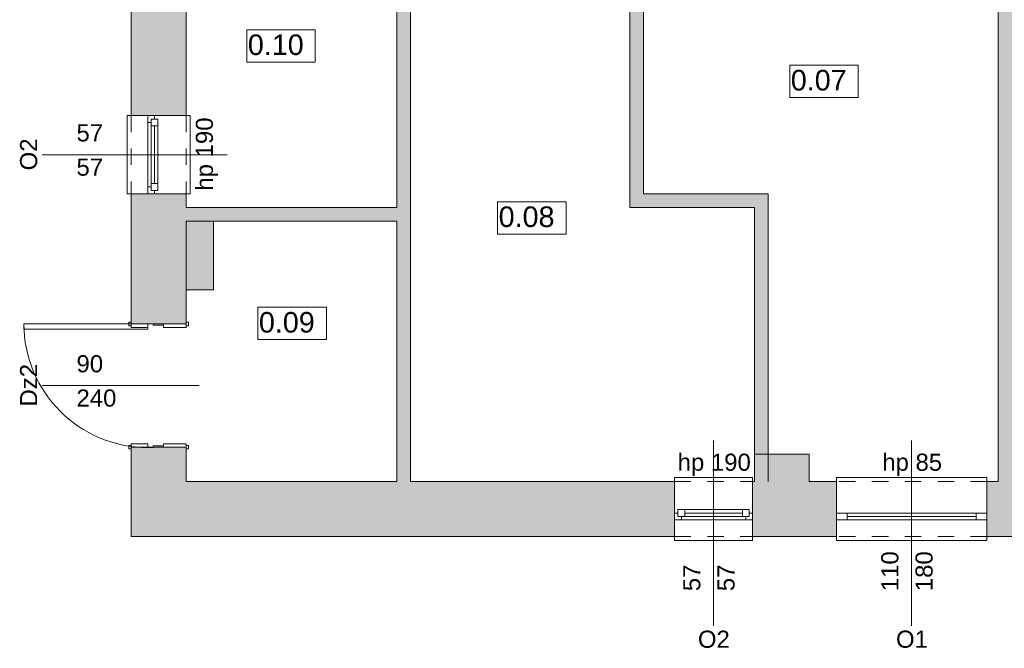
# Model space of a CAD drawing. Header units: millimetres. Extents: x 922208 to 1069538, y -182208 to -99877.
# Tile 210 of 256: x 951932 to 959121, y -140619 to -136032. Entities that reach past the tile are written whole.
import ezdxf

# ---------------------------------------------------------------- set-up
doc = ezdxf.new("R2010")
doc.units = ezdxf.units.MM
doc.header["$MEASUREMENT"] = 0
doc.linetypes.add('HIDDEN', pattern=[20, 10, -10])
doc.linetypes.add('Przerywana', pattern=[240, 120, -120])
for name, color, linetype, lineweight in [('IS_POWRÓT', 5, 'HIDDEN', 30), ('Nowe_210-A Pomieszczenia_Nr_pióra__41', 7, 'Continuous', 15), ('Nowe_220-A Ściany_Nr_pióra__19', 255, 'Continuous', 0), ('Nowe_220-A Ściany_Nr_pióra__23', 7, 'Continuous', 15), ('Nowe_220-A Ściany_Nr_pióra__27', 7, 'Continuous', 25), ('Nowe_220-A Ściany_Nr_pióra__3', 7, 'Continuous', 13), ('Nowe_220-A Ściany_Nr_pióra__7', 7, 'Continuous', 13), ('Nowe_450-K Stropy_Nr_pióra__27', 7, 'Continuous', 25)]:
    doc.layers.add(name, color=color, linetype=linetype, lineweight=lineweight)
doc.layers.add('Nowe_220-A Ściany_Nr_pióra__45', color=7, linetype='Continuous', lineweight=15, true_color=0x40a5ff)
doc.styles.add('STYL_AUTOMATYCZNY_1', font='arial.ttf')

# ---------------------------------------------------------------- blocks, each defined once
blk = doc.blocks.new('parter01')
at = {"layer": 'Nowe_220-A Ściany_Nr_pióra__19', "linetype": 'Continuous', "lineweight": 0}
for points in [[(959076.51901, -107100.02068), (959075.75917, -112850.02068), (959315.75917, -112850.02068), (959316.51902, -107100.02068)], [(952746.55073, -110180.02064), (953146.55066, -110180.02064), (953146.5508, -108060.02069), (952746.55073, -108060.02069)], [(954786.55073, -108400.02068), (954686.55073, -108400.02068), (954686.55073, -112850.02068), (954786.55073, -112850.02068)], [(956486.55073, -110750.02068), (956486.55073, -108400.02068), (956386.55073, -108400.02068), (956386.55073, -110750.02068)], [(953146.5507, -110750.02073), (952746.55073, -110750.02073), (952746.55073, -111700.02069), (953146.55073, -111700.02069)], [(956486.55073, -110750.02068), (956386.55073, -110850.02068), (956486.55073, -110850.02068)], [(956386.55073, -110750.02068), (956386.55073, -110850.02068), (956486.55073, -110750.02068)], [(957296.55073, -110750.02068), (956486.55073, -110750.02068), (956486.55073, -110850.02068), (957296.55073, -110850.02068)], [(957296.55073, -110750.02068), (957296.55073, -110850.02068), (957396.55073, -110750.02068)], [(957296.55073, -110850.02068), (957396.55073, -110850.02068), (957396.55073, -110750.02068)], [(953146.55073, -110950.02068), (954686.55073, -110950.02068), (954686.55073, -110850.02068), (953146.55073, -110850.02068)], [(957296.55073, -110850.02068), (957296.55073, -112850.02068), (957396.55073, -112850.02068), (957396.55073, -110850.02068)], [(953346.55073, -111450.02068), (953346.55073, -110950.02068), (953146.55073, -110950.02068), (953146.55073, -111450.02068)], [(952746.55073, -112850.02068), (953146.5507, -112850.02068), (953146.55073, -112600.02069), (952746.55073, -112600.02069)], [(957296.55073, -112650.02068), (957296.55073, -112850.02068), (957696.55073, -112850.02068), (957696.55073, -112650.02068)], [(953146.55073, -112850.02068), (952746.55073, -113250.02068), (953146.55073, -113250.02068)], [(953146.55073, -112850.02068), (952746.55073, -112850.02068), (952746.55073, -113250.02068)], [(953146.55073, -112850.02068), (953146.55073, -113250.02068), (956713.29454, -113250.02068), (956713.29454, -112850.02068)], [(957283.29454, -112850.02068), (957283.29454, -113250.02068), (957894.58086, -113250.02068), (957894.58086, -112850.02068)], [(958994.58086, -113250.02068), (959315.75917, -113250.02068), (959315.75917, -112850.02067), (958994.58086, -112850.02067)]]:
    blk.add_hatch(color=255, dxfattribs=at).paths.add_polyline_path(points)
at = {"layer": 'Nowe_210-A Pomieszczenia_Nr_pióra__41', "color": 7, "linetype": 'Continuous', "lineweight": 0}
for p, q in [((953589.79107, -109553.36747), (954090.17107, -109553.36747)), ((953589.79107, -109789.08197), (953589.79107, -109553.36747)), ((954090.17107, -109553.36747), (954090.17107, -109789.08197)), ((954090.17107, -109789.08197), (953589.79107, -109789.08197)), ((957554.16039, -109811.91329), (958054.54039, -109811.91329)), ((957554.16039, -110047.62779), (957554.16039, -109811.91329)), ((958054.54039, -109811.91329), (958054.54039, -110047.62779)), ((958054.54039, -110047.62779), (957554.16039, -110047.62779)), ((955421.15733, -110808.39199), (955921.53733, -110808.39199)), ((955421.15733, -111044.10649), (955421.15733, -110808.39199)), ((955921.53733, -110808.39199), (955921.53733, -111044.10649)), ((955921.53733, -111044.10649), (955421.15733, -111044.10649)), ((953670.58664, -111578.6431), (954170.96664, -111578.6431)), ((953670.58664, -111814.3576), (953670.58664, -111578.6431)), ((954170.96664, -111578.6431), (954170.96664, -111814.3576)), ((954170.96664, -111814.3576), (953670.58664, -111814.3576))]:
    blk.add_line(p, q, dxfattribs=at)
at = {"layer": 'Nowe_220-A Ściany_Nr_pióra__23', "color": 7, "linetype": 'Continuous', "lineweight": 0}
for p, q in [((952866.55073, -110230.02068), (952866.55073, -110180.02068)), ((952916.55073, -110205.02068), (952891.55073, -110205.02068)), ((952891.55073, -110205.02068), (952891.55073, -110230.02068)), ((952891.55073, -110255.02068), (952891.55073, -110205.02068)), ((952891.55073, -110205.02068), (952941.55073, -110205.02068)), ((952916.55073, -110180.02068), (952916.55073, -110205.02068)), ((952941.55073, -110205.02068), (952941.55073, -110255.02068)), ((952891.55073, -110230.02068), (952866.55073, -110230.02068)), ((952941.55073, -110255.02068), (952891.55073, -110255.02068)), ((952891.55073, -110675.02068), (952891.55073, -110255.02068)), ((952916.55073, -110255.02068), (952916.55073, -110675.02068)), ((952941.55073, -110255.02068), (952941.55073, -110675.02068)), ((952866.55073, -110750.02068), (952866.55073, -110700.02068)), ((952866.55073, -110700.02068), (952891.55073, -110700.02068)), ((952891.55073, -110725.02068), (952891.55073, -110675.02068)), ((952891.55073, -110675.02068), (952941.55073, -110675.02068)), ((952891.55073, -110700.02068), (952891.55073, -110725.02068)), ((952941.55073, -110675.02068), (952941.55073, -110725.02068)), ((952891.55073, -110725.02068), (952916.55073, -110725.02068)), ((952941.55073, -110725.02068), (952891.55073, -110725.02068)), ((952916.55073, -110725.02068), (952916.55073, -110750.02068)), ((952866.55073, -111700.02068), (952866.55073, -111698.02068)), ((952866.55073, -111698.02068), (952906.55073, -111698.02068)), ((952981.55073, -111700.02068), (952866.55073, -111700.02068)), ((952906.55073, -111698.02068), (952906.55073, -111710.02068)), ((952906.55073, -111710.02068), (952981.55073, -111710.02068)), ((952981.55073, -111710.02068), (952981.55073, -111700.02068)), ((952866.55073, -112602.02068), (952866.55073, -112600.02068)), ((952866.55073, -112600.02068), (952981.55073, -112600.02068)), ((952906.55073, -112602.02068), (952866.55073, -112602.02068)), ((952981.55073, -112590.02068), (952906.55073, -112590.02068)), ((952906.55073, -112590.02068), (952906.55073, -112602.02068)), ((952981.55073, -112600.02068), (952981.55073, -112590.02068)), ((956713.29454, -113080.02068), (956738.29454, -113080.02068)), ((956738.29454, -113055.02068), (956788.29454, -113055.02068)), ((956738.29454, -113105.02068), (956738.29454, -113055.02068)), ((956738.29454, -113080.02068), (956738.29454, -113105.02068)), ((956788.29454, -113055.02068), (956788.29454, -113105.02068)), ((956788.29454, -113055.02068), (957208.29454, -113055.02068)), ((956788.29454, -113080.02068), (957208.29454, -113080.02068)), ((957208.29454, -113105.02068), (957208.29454, -113055.02068)), ((957208.29454, -113055.02068), (957258.29454, -113055.02068)), ((957258.29454, -113055.02068), (957258.29454, -113105.02068)), ((957258.29454, -113105.02068), (957258.29454, -113080.02068)), ((957258.29454, -113080.02068), (957283.29454, -113080.02068)), ((957974.58086, -113080.02068), (957894.58086, -113080.02068)), ((957974.58086, -113130.02068), (957974.58086, -113080.02068)), ((958994.58086, -113080.02068), (958914.58086, -113080.02068)), ((958914.58086, -113080.02068), (958914.58086, -113130.02068)), ((956763.29454, -113130.02068), (956713.29454, -113130.02068)), ((956738.29454, -113105.02068), (956763.29454, -113105.02068)), ((956788.29454, -113105.02068), (956738.29454, -113105.02068)), ((956763.29454, -113105.02068), (956763.29454, -113130.02068)), ((957208.29454, -113105.02068), (956788.29454, -113105.02068)), ((957258.29454, -113105.02068), (957208.29454, -113105.02068)), ((957233.29454, -113130.02068), (957233.29454, -113105.02068)), ((957233.29454, -113105.02068), (957258.29454, -113105.02068)), ((957283.29454, -113130.02068), (957233.29454, -113130.02068)), ((957894.58086, -113130.02068), (957974.58086, -113130.02068)), ((958914.58086, -113130.02068), (958994.58086, -113130.02068))]:
    blk.add_line(p, q, dxfattribs=at)
at = {"layer": 'Nowe_220-A Ściany_Nr_pióra__27', "color": 7, "linetype": 'Continuous', "lineweight": 0}
for p, q in [((952746.55073, -110180.02068), (952866.55073, -110180.02068)), ((952746.55073, -110180.02068), (952866.55073, -110180.02068)), ((952866.55073, -110180.02068), (952916.55073, -110180.02068)), ((952866.55073, -110180.02068), (952916.55073, -110180.02068)), ((952866.55073, -110180.02068), (952916.55073, -110180.02068)), ((952916.55073, -110180.02068), (953146.55073, -110180.02068)), ((952916.55073, -110180.02068), (953146.55073, -110180.02068)), ((952746.55073, -110750.02068), (952866.55073, -110750.02068)), ((952746.55073, -110750.02068), (952866.55073, -110750.02068)), ((952866.55073, -110750.02068), (952916.55073, -110750.02068)), ((952866.55073, -110750.02068), (952916.55073, -110750.02068)), ((952866.55073, -110750.02068), (952916.55073, -110750.02068)), ((952916.55073, -110750.02068), (953146.55073, -110750.02068)), ((952916.55073, -110750.02068), (953146.55073, -110750.02068)), ((952746.55073, -111700.02068), (952746.55073, -111688.02068)), ((952746.55073, -111700.02068), (952746.55073, -111688.02068)), ((952746.55073, -111700.02068), (952746.55073, -111688.02068)), ((952746.55073, -111700.02068), (952866.55073, -111700.02068)), ((952746.55073, -111700.02068), (952866.55073, -111700.02068)), ((952746.55073, -111700.02068), (952866.55073, -111700.02068)), ((952746.55073, -111700.02068), (952866.55073, -111700.02068)), ((952746.55073, -111700.02068), (952866.55073, -111700.02068)), ((952866.55073, -111700.02068), (952981.55073, -111700.02068)), ((952866.55073, -111700.02068), (952981.55073, -111700.02068)), ((952866.55073, -111700.02068), (952981.55073, -111700.02068)), ((952981.55073, -111700.02068), (953146.55073, -111700.02068)), ((952981.55073, -111700.02068), (953146.55073, -111700.02068)), ((952981.55073, -111700.02068), (953146.55073, -111700.02068)), ((953146.55073, -111700.02068), (953146.55073, -111688.02068)), ((953146.55073, -111700.02068), (953146.55073, -111688.02068)), ((953146.55073, -111700.02068), (953146.55073, -111688.02068)), ((952746.55073, -112600.02068), (952746.55073, -112612.02068)), ((952746.55073, -112600.02068), (952866.55073, -112600.02068)), ((952746.55073, -112600.02068), (952866.55073, -112600.02068)), ((952746.55073, -112600.02068), (952866.55073, -112600.02068)), ((952746.55073, -112600.02068), (952866.55073, -112600.02068)), ((952746.55073, -112600.02068), (952866.55073, -112600.02068)), ((952746.55073, -112600.02068), (952746.55073, -112612.02068)), ((952746.55073, -112600.02068), (952746.55073, -112612.02068)), ((952866.55073, -112600.02068), (952981.55073, -112600.02068)), ((952866.55073, -112600.02068), (952981.55073, -112600.02068)), ((952866.55073, -112600.02068), (952981.55073, -112600.02068)), ((952981.55073, -112600.02068), (953146.55073, -112600.02068)), ((952981.55073, -112600.02068), (953146.55073, -112600.02068)), ((952981.55073, -112600.02068), (953146.55073, -112600.02068)), ((953146.55073, -112600.02068), (953146.55073, -112612.02068)), ((953146.55073, -112600.02068), (953146.55073, -112612.02068)), ((953146.55073, -112600.02068), (953146.55073, -112612.02068)), ((956713.29454, -113080.02068), (956713.29454, -112850.02068)), ((956713.29454, -113080.02068), (956713.29454, -112850.02068)), ((957283.29454, -113080.02068), (957283.29454, -112850.02068)), ((957283.29454, -113080.02068), (957283.29454, -112850.02068)), ((957894.58086, -113080.02068), (957894.58086, -112850.02068)), ((957894.58086, -113080.02068), (957894.58086, -112850.02068)), ((958994.58086, -113080.02068), (958994.58086, -112850.02068)), ((958994.58086, -113080.02068), (958994.58086, -112850.02068)), ((956713.29454, -113130.02068), (956713.29454, -113080.02068)), ((956713.29454, -113130.02068), (956713.29454, -113080.02068)), ((956713.29454, -113130.02068), (956713.29454, -113080.02068)), ((957283.29454, -113130.02068), (957283.29454, -113080.02068)), ((957283.29454, -113130.02068), (957283.29454, -113080.02068)), ((957283.29454, -113130.02068), (957283.29454, -113080.02068)), ((957894.58086, -113130.02068), (957894.58086, -113080.02068)), ((957894.58086, -113130.02068), (957894.58086, -113080.02068)), ((957894.58086, -113130.02068), (957894.58086, -113080.02068)), ((958994.58086, -113130.02068), (958994.58086, -113080.02068)), ((958994.58086, -113130.02068), (958994.58086, -113080.02068)), ((958994.58086, -113130.02068), (958994.58086, -113080.02068)), ((956713.29454, -113250.02068), (956713.29454, -113130.02068)), ((956713.29454, -113250.02068), (956713.29454, -113130.02068)), ((957283.29454, -113250.02068), (957283.29454, -113130.02068)), ((957283.29454, -113250.02068), (957283.29454, -113130.02068)), ((957894.58086, -113250.02068), (957894.58086, -113130.02068)), ((957894.58086, -113250.02068), (957894.58086, -113130.02068)), ((958994.58086, -113250.02068), (958994.58086, -113130.02068)), ((958994.58086, -113250.02068), (958994.58086, -113130.02068))]:
    blk.add_line(p, q, dxfattribs=at)
for points in [[(952746.55073, -108060.02068), (952746.55073, -110180.02077)], [(953146.55073, -110180.02064), (953146.55073, -108400.02068)], [(954686.55073, -108400.02068), (954686.55073, -110850.02068)], [(954786.55073, -112850.02068), (954786.55073, -108400.02068)], [(956386.55073, -108400.02068), (956386.55073, -110850.02068)], [(956486.55073, -110750.02068), (956486.55073, -108400.02068)], [(959076.30494, -108720.02068), (959075.75917, -112850.02068)], [(952746.55073, -110750.02077), (952746.55073, -111700.02077)], [(953146.55073, -110850.02068), (953146.55073, -110750.02073)], [(957296.55073, -110750.02068), (956486.55073, -110750.02068)], [(957396.55073, -110750.02068), (957296.55073, -110750.02068)], [(957396.55073, -112850.02068), (957396.55073, -110750.02068)], [(954686.55073, -110850.02068), (953146.55073, -110850.02068)], [(956386.55073, -110850.02068), (956486.55073, -110850.02068)], [(956486.55073, -110850.02068), (957296.55073, -110850.02068)], [(957296.55073, -110850.02068), (957296.55073, -112850.02068)], [(953146.55073, -111700.02072), (953146.55073, -110950.02068)], [(953146.55073, -110950.02068), (954686.55073, -110950.02068)], [(953146.55073, -110950.02068), (953146.55073, -111450.02068)], [(953346.55073, -111450.02068), (953346.55073, -110950.02068)], [(954686.55073, -110950.02068), (954686.55073, -112850.02068)], [(952746.55073, -112600.02073), (952746.55073, -113250.02068)], [(953146.55073, -112850.02068), (953146.55073, -112600.02062)], [(957296.55073, -112650.02068), (957296.55073, -112850.02068)], [(957696.55073, -112650.02068), (957296.55073, -112650.02068)], [(957696.55073, -112850.02068), (957696.55073, -112650.02068)], [(954686.55073, -112850.02068), (953146.55073, -112850.02068)], [(956713.29454, -112850.02068), (954786.55073, -112850.02068)], [(957296.55073, -112850.02068), (957283.29454, -112850.02068)], [(957894.58086, -112850.02068), (957696.55073, -112850.02068)], [(959075.75917, -112850.02068), (958994.58086, -112850.02068)], [(952746.55073, -113250.02068), (953146.55073, -113250.02068)], [(953146.55073, -113250.02068), (956713.29454, -113250.02068)], [(957283.29454, -113250.02068), (957894.58086, -113250.02068)], [(958994.58086, -113250.02068), (959315.75917, -113250.02068)]]:
    blk.add_lwpolyline(points, dxfattribs=at)
at = {"layer": 'Nowe_220-A Ściany_Nr_pióra__3', "color": 7, "linetype": 'Continuous', "lineweight": 0}
for p, q in [((952746.55073, -110180.02068), (952716.55073, -110180.02068)), ((952716.55073, -110180.02068), (952716.55073, -110750.02068)), ((953146.55073, -110180.02068), (953176.55073, -110180.02068)), ((953176.55073, -110180.02068), (953176.55073, -110750.02068)), ((952866.55073, -110700.02068), (952866.55073, -110230.02068)), ((952941.55073, -110255.02068), (952941.55073, -110675.02068)), ((952716.55073, -110750.02068), (952746.55073, -110750.02068)), ((953176.55073, -110750.02068), (953146.55073, -110750.02068)), ((951962.55073, -111698.02068), (952866.55073, -111698.02068)), ((951962.55073, -111738.02068), (951962.55073, -111698.02068)), ((952727.55073, -111713.02068), (952727.55073, -111688.02068)), ((952727.55073, -111688.02068), (952746.55073, -111688.02068)), ((952746.55073, -111713.02068), (952727.55073, -111713.02068)), ((952746.55073, -111688.02068), (952746.55073, -111713.02068)), ((952746.55073, -111700.02068), (952866.55073, -111700.02068)), ((952746.55073, -111725.02068), (952746.55073, -111700.02068)), ((952866.55073, -111698.02068), (952866.55073, -111738.02068)), ((952866.55073, -111700.02068), (952866.55073, -111725.02068)), ((952981.55073, -111700.02068), (953146.55073, -111700.02068)), ((952981.55073, -111725.02068), (952981.55073, -111700.02068)), ((953146.55073, -111713.02068), (953146.55073, -111688.02068)), ((953146.55073, -111688.02068), (953165.55073, -111688.02068)), ((953146.55073, -111700.02068), (953146.55073, -111725.02068)), ((953165.55073, -111713.02068), (953146.55073, -111713.02068)), ((953165.55073, -111688.02068), (953165.55073, -111713.02068)), ((952866.55073, -111738.02068), (951962.55073, -111738.02068)), ((952866.55073, -111725.02068), (952746.55073, -111725.02068)), ((953146.55073, -111725.02068), (952981.55073, -111725.02068)), ((952746.55073, -112575.02068), (952866.55073, -112575.02068)), ((952746.55073, -112600.02068), (952746.55073, -112575.02068)), ((952866.55073, -112575.02068), (952866.55073, -112600.02068)), ((952981.55073, -112575.02068), (953146.55073, -112575.02068)), ((952981.55073, -112600.02068), (952981.55073, -112575.02068)), ((953146.55073, -112575.02068), (953146.55073, -112600.02068)), ((952727.55073, -112612.02068), (952727.55073, -112587.02068)), ((952727.55073, -112587.02068), (952746.55073, -112587.02068)), ((952746.55073, -112612.02068), (952727.55073, -112612.02068)), ((952746.55073, -112587.02068), (952746.55073, -112612.02068)), ((952866.55073, -112600.02068), (952746.55073, -112600.02068)), ((953146.55073, -112600.02068), (952981.55073, -112600.02068)), ((953146.55073, -112612.02068), (953146.55073, -112587.02068)), ((953146.55073, -112587.02068), (953165.55073, -112587.02068)), ((953165.55073, -112612.02068), (953146.55073, -112612.02068)), ((953165.55073, -112587.02068), (953165.55073, -112612.02068)), ((956713.29454, -112850.02068), (956713.29454, -112820.02068)), ((956713.29454, -112820.02068), (957283.29454, -112820.02068)), ((957283.29454, -112820.02068), (957283.29454, -112850.02068)), ((958994.58086, -112820.02068), (957894.58086, -112820.02068)), ((957894.58086, -112820.02068), (957894.58086, -112850.02068)), ((958994.58086, -112850.02068), (958994.58086, -112820.02068)), ((956788.29454, -113055.02068), (957208.29454, -113055.02068)), ((958914.58086, -113080.02068), (957974.58086, -113080.02068)), ((957233.29454, -113130.02068), (956763.29454, -113130.02068)), ((958914.58086, -113105.02068), (957974.58086, -113105.02068)), ((957974.58086, -113130.02068), (958914.58086, -113130.02068)), ((956713.29454, -113250.02068), (956713.29454, -113280.02068)), ((956713.29454, -113280.02068), (957283.29454, -113280.02068)), ((957283.29454, -113280.02068), (957283.29454, -113250.02068)), ((957894.58086, -113280.02068), (957894.58086, -113250.02068)), ((958994.58086, -113280.02068), (957894.58086, -113280.02068)), ((958994.58086, -113250.02068), (958994.58086, -113280.02068))]:
    blk.add_line(p, q, dxfattribs=at)
at = {"layer": 'Nowe_220-A Ściany_Nr_pióra__3', "color": 7, "linetype": 'Przerywana', "lineweight": 0}
for p, q in [((952746.55073, -110180.02068), (952746.55073, -110750.02068)), ((953146.55073, -110180.02068), (953146.55073, -110750.02068)), ((956713.29454, -112850.02068), (957283.29454, -112850.02068)), ((958994.58086, -112850.02068), (957894.58086, -112850.02068)), ((956713.29454, -113250.02068), (957283.29454, -113250.02068)), ((958994.58086, -113250.02068), (957894.58086, -113250.02068))]:
    blk.add_line(p, q, dxfattribs=at)
at = {"layer": 'Nowe_220-A Ściany_Nr_pióra__3', "color": 7, "linetype": 'Continuous', "lineweight": 0}
blk.add_arc((952866.55073, -111698.02068), 904, 180, 270, dxfattribs=at)
at = {"layer": 'Nowe_220-A Ściany_Nr_pióra__45', "color": 161, "linetype": 'Continuous', "lineweight": 0, "true_color": 0x40a5ff}
for p, q in [((952094.76502, -110465.02068), (953446.55073, -110465.02068)), ((952094.76502, -112150.02068), (953241.1513, -112150.02068)), ((956998.29454, -113901.8064), (956998.29454, -112550.02068)), ((958444.58086, -113901.8064), (958444.58086, -112550.02068))]:
    blk.add_line(p, q, dxfattribs=at)
at = {"layer": 'Nowe_450-K Stropy_Nr_pióra__27', "color": 7, "linetype": 'Continuous', "lineweight": 0, "flags": 128}
blk.add_lwpolyline([(953346.55073, -111450.02068), (953146.55073, -111450.02068)], dxfattribs=at)
at = {"layer": 'Nowe_210-A Pomieszczenia_Nr_pióra__41', "color": 7, "linetype": 'Continuous', "lineweight": 0, "char_height": 150, "attachment_point": 2, "style": 'STYL_AUTOMATYCZNY_1'}
for s, insert in [('\\A1;{\\pqc;\\pt0,25;\\fArial|b0|i0|c238|p0;\\W1.000000;0.10\\fArial|b0|i0|c238|p0;\\W1.000000;\\A1{\\H.66x;\\S^  ;}\\fArial|b0|i0|c238|p0;\\W1.000000;\\fArial|b0|i0|c238|p0;\\W1.000000;\\A1{\\H.66x;\\S^  ;}}', (953839.98107, -109587.65318)), ('\\A1;{\\pqc;\\pt0,25;\\fArial|b0|i0|c238|p0;\\W1.000000;0.07\\fArial|b0|i0|c238|p0;\\W1.000000;\\A1{\\H.66x;\\S^  ;}\\fArial|b0|i0|c238|p0;\\W1.000000;\\fArial|b0|i0|c238|p0;\\W1.000000;\\A1{\\H.66x;\\S^  ;}}', (957804.35039, -109846.19901)), ('\\A1;{\\pqc;\\pt0,25;\\fArial|b0|i0|c238|p0;\\W1.000000;0.08\\fArial|b0|i0|c238|p0;\\W1.000000;\\A1{\\H.66x;\\S^  ;}\\fArial|b0|i0|c238|p0;\\W1.000000;\\fArial|b0|i0|c238|p0;\\W1.000000;\\A1{\\H.66x;\\S^  ;}}', (955671.34733, -110842.67771)), ('\\A1;{\\pqc;\\pt0,25;\\fArial|b0|i0|c238|p0;\\W1.000000;0.09\\fArial|b0|i0|c238|p0;\\W1.000000;\\A1{\\H.66x;\\S^  ;}\\fArial|b0|i0|c238|p0;\\W1.000000;\\fArial|b0|i0|c238|p0;\\W1.000000;\\A1{\\H.66x;\\S^  ;}}', (953920.77664, -111612.92881))]:
    blk.add_mtext(s, dxfattribs=dict(at, insert=insert))
at = {"layer": 'Nowe_220-A Ściany_Nr_pióra__7', "color": 7, "linetype": 'Continuous', "lineweight": 0, "char_height": 125, "attachment_point": 7, "style": 'STYL_AUTOMATYCZNY_1'}
for s, insert in [('\\A1;{\\pql;\\pt0;\\fArial|b0|i0|c238|p0;\\W1.000000;57\\fArial|b0|i0|c238|p0;\\W1.000000;\\A1{\\H.66x;\\S^  ;}\\fArial|b0|i0|c238|p0;\\W1.000000;\\fArial|b0|i0|c238|p0;\\W1.000000;}', (952346.55073, -110404.61289)), ('\\A1;{\\pql;\\pt0;\\fArial|b0|i0|c238|p0;\\W1.000000;57\\fArial|b0|i0|c238|p0;\\W1.000000;\\A1{\\H.66x;\\S^  ;}\\fArial|b0|i0|c238|p0;\\W1.000000;\\fArial|b0|i0|c238|p0;\\W1.000000;}', (952346.55073, -110654.61289)), ('\\A1;{\\pql;\\pt0;\\fArial|b0|i0|c238|p0;\\W1.000000;90\\fArial|b0|i0|c238|p0;\\W1.000000;\\A1{\\H.66x;\\S^  ;}\\fArial|b0|i0|c238|p0;\\W1.000000;\\fArial|b0|i0|c238|p0;\\W1.000000;}', (952346.55073, -112089.61289)), ('\\A1;{\\pql;\\pt0;\\fArial|b0|i0|c238|p0;\\W1.000000;240\\fArial|b0|i0|c238|p0;\\W1.000000;\\A1{\\H.66x;\\S^  ;}\\fArial|b0|i0|c238|p0;\\W1.000000;\\fArial|b0|i0|c238|p0;\\W1.000000;}', (952346.55073, -112339.61289)), ('\\A1;{\\pql;\\pt0;\\fArial|b0|i0|c238|p0;\\W1.000000;hp 190\\fArial|b0|i0|c238|p0;\\W1.000000;\\A1{\\H.66x;\\S^  ;}\\fArial|b0|i0|c238|p0;\\W1.000000;\\fArial|b0|i0|c238|p0;\\W1.000000;}', (956736.12704, -112809.08834)), ('\\A1;{\\pql;\\pt0;\\fArial|b0|i0|c238|p0;\\W1.000000;hp 85\\fArial|b0|i0|c238|p0;\\W1.000000;\\A1{\\H.66x;\\S^  ;}\\fArial|b0|i0|c238|p0;\\W1.000000;\\fArial|b0|i0|c238|p0;\\W1.000000;}', (958230.08586, -112809.08834)), ('\\A1;{\\pql;\\pt0;\\fArial|b0|i0|c238|p0;\\W1.000000;O2\\fArial|b0|i0|c238|p0;\\W1.000000;\\fArial|b0|i0|c238|p0;\\W1.000000;\\fArial|b0|i0|c238|p0;\\W1.000000;}', (956883.95279, -114064.61289)), ('\\A1;{\\pql;\\pt0;\\fArial|b0|i0|c238|p0;\\W1.000000;O1\\fArial|b0|i0|c238|p0;\\W1.000000;\\fArial|b0|i0|c238|p0;\\W1.000000;\\fArial|b0|i0|c238|p0;\\W1.000000;}', (958330.23911, -114064.61289))]:
    blk.add_mtext(s, dxfattribs=dict(at, insert=insert))
at = {"layer": 'Nowe_220-A Ściany_Nr_pióra__7', "color": 7, "linetype": 'Continuous', "lineweight": 0, "char_height": 125, "attachment_point": 7, "rotation": 90, "style": 'STYL_AUTOMATYCZNY_1'}
for s, insert in [('\\A1;{\\pql;\\pt0;\\fArial|b0|i0|c238|p0;\\W1.000000;hp 190\\fArial|b0|i0|c238|p0;\\W1.000000;\\A1{\\H.66x;\\S^  ;}\\fArial|b0|i0|c238|p0;\\W1.000000;\\fArial|b0|i0|c238|p0;\\W1.000000;}', (953380.61838, -110727.18818)), ('\\A1;{\\pql;\\pt0;\\fArial|b0|i0|c238|p0;\\W1.000000;O2\\fArial|b0|i0|c238|p0;\\W1.000000;\\fArial|b0|i0|c238|p0;\\W1.000000;\\fArial|b0|i0|c238|p0;\\W1.000000;}', (952061.14293, -110579.36243)), ('\\A1;{\\pql;\\pt0;\\fArial|b0|i0|c238|p0;\\W1.000000;Dz2\\fArial|b0|i0|c238|p0;\\W1.000000;\\fArial|b0|i0|c238|p0;\\W1.000000;\\fArial|b0|i0|c238|p0;\\W1.000000;}', (952059.0503, -112302.44818)), ('\\A1;{\\pql;\\pt0;\\fArial|b0|i0|c238|p0;\\W1.000000;110\\fArial|b0|i0|c238|p0;\\W1.000000;\\A1{\\H.66x;\\S^  ;}\\fArial|b0|i0|c238|p0;\\W1.000000;\\fArial|b0|i0|c238|p0;\\W1.000000;}', (958384.17307, -113650.02068)), ('\\A1;{\\pql;\\pt0;\\fArial|b0|i0|c238|p0;\\W1.000000;180\\fArial|b0|i0|c238|p0;\\W1.000000;\\A1{\\H.66x;\\S^  ;}\\fArial|b0|i0|c238|p0;\\W1.000000;\\fArial|b0|i0|c238|p0;\\W1.000000;}', (958634.17307, -113650.02068)), ('\\A1;{\\pql;\\pt0;\\fArial|b0|i0|c238|p0;\\W1.000000;57\\fArial|b0|i0|c238|p0;\\W1.000000;\\A1{\\H.66x;\\S^  ;}\\fArial|b0|i0|c238|p0;\\W1.000000;\\fArial|b0|i0|c238|p0;\\W1.000000;}', (956937.88674, -113650.02068)), ('\\A1;{\\pql;\\pt0;\\fArial|b0|i0|c238|p0;\\W1.000000;57\\fArial|b0|i0|c238|p0;\\W1.000000;\\A1{\\H.66x;\\S^  ;}\\fArial|b0|i0|c238|p0;\\W1.000000;\\fArial|b0|i0|c238|p0;\\W1.000000;}', (957187.88674, -113650.02068))]:
    blk.add_mtext(s, dxfattribs=dict(at, insert=insert))

msp = doc.modelspace()

# ---------------------------------------------------------------- block references
at = {"layer": 'IS_POWRÓT', "color": 27, "linetype": 'ByBlock', "lineweight": 30}
msp.add_blockref('parter01', (0, -26552.1), dxfattribs=at)

doc.saveas('drawing.dxf')
